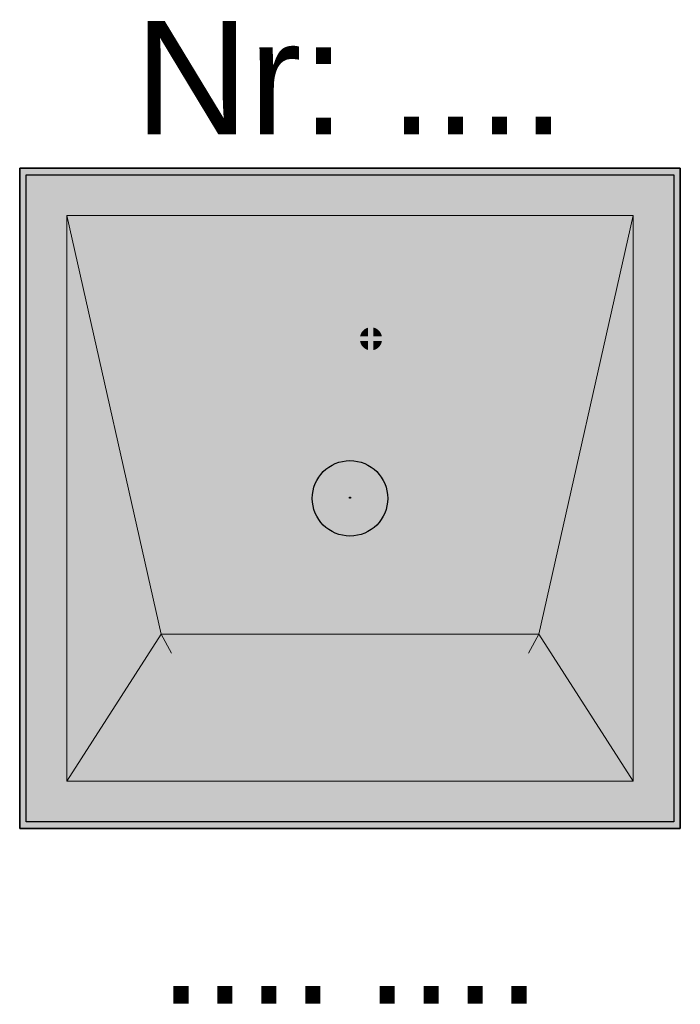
# Model space of a CAD drawing. Header units: millimetres. Extents: x -20879 to 80472, y -12121 to 39016.
# Tile 49 of 63: x 36234 to 36934, y 26883 to 27927. Entities that reach past the tile are written whole.
import ezdxf
from ezdxf.enums import TextEntityAlignment as Align

# ---------------------------------------------------------------- set-up
doc = ezdxf.new("R2010")
doc.units = ezdxf.units.MM
for name, color, linetype in [('DVD-VB-V_TEXT', 7, 'Continuous'), ('FL6411--_NV', 7, 'Continuous'), ('RVB-VB-NV_Tekst', 7, 'Continuous')]:
    doc.layers.add(name, color=color, linetype=linetype)
doc.layers.add('RVB-VB-V_Aanwijslijn', color=7, linetype='Continuous', true_color=0xff0001)
doc.styles.add('DVD_ALG 1.8mm_RE', font='arial.ttf', dxfattribs={"height": 1.8})

# ---------------------------------------------------------------- blocks, each defined once
blk = doc.blocks.new('RVB_AS_001_Icon')
at = {"layer": 'FL6411--_NV', "true_color": 0x2e3032}
h = blk.add_hatch(color=250, dxfattribs=at)
h.dxf.hatch_style = 1
h.paths.add_polyline_path([(-3.5, 3.5), (-3.5, -3.5), (3.5, -3.5), (3.5, 3.5)])
h.paths.add_polyline_path([(3.430699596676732, 3.430699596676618), (3.430699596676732, -3.430699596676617), (-3.430699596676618, -3.430699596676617), (-3.430699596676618, 3.430699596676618)], flags=16)
at = {"layer": 'FL6411--_NV', "true_color": 0xf4f8f4}
h = blk.add_hatch(color=7, dxfattribs=at)
h.dxf.hatch_style = 1
h.paths.add_polyline_path([(-3.430699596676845, -3.430699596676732), (3.430699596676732, -3.430699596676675), (3.430699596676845, 3.430699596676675), (-3.430699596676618, 3.430699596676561)])
at = {"layer": 'FL6411--_NV', "true_color": 0xe3e3e3}
h = blk.add_hatch(color=254, dxfattribs=at)
h.dxf.hatch_style = 1
h.paths.add_polyline_path([(3, 3), (-3, 3), (-2, -1.440438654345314), (2, -1.440438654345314)])
h.paths.add_polyline_path([(-1.879211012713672, 0.2990290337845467), (-2.374876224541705, 2.5), (2.374876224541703, 2.5), (1.87921101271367, 0.2990290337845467)], flags=16)
h = blk.add_hatch(color=254, dxfattribs=at)
h.dxf.hatch_style = 1
h.paths.add_polyline_path([(-3, 3), (-3, -3), (-2, -1.440438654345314)])
h = blk.add_hatch(color=254, dxfattribs=at)
h.dxf.hatch_style = 1
h.paths.add_polyline_path([(3, 3), (2, -1.440438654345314), (3, -3)])
at = {"layer": 'FL6411--_NV', "true_color": 0xf9f8af}
h = blk.add_hatch(color=51, dxfattribs=at)
h.dxf.hatch_style = 1
h.paths.add_polyline_path([(1.890657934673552, -1.640438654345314), (-1.890657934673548, -1.640438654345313), (-2.762416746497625, -2.999999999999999), (2.762416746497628, -3)])
at = {"layer": 'Defpoints'}
blk.add_lwpolyline([(-3.5, -3.5), (3.5, -3.5), (3.5, 3.5), (-3.5, 3.5)], close=True, dxfattribs=at)
at = {"layer": 'FL6411--_NV', "color": 250, "true_color": 0x2e3032}
blk.add_lwpolyline([(3.5, -3.5), (-3.5, -3.5), (-3.5, 3.5), (3.5, 3.5)], close=True, dxfattribs=at)
at = {"layer": 'FL6411--_NV', "color": 18, "true_color": 0x000000}
blk.add_lwpolyline([(3.430699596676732, -3.430699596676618), (-3.430699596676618, -3.430699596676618), (-3.430699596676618, 3.430699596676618), (3.430699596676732, 3.430699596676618)], close=True, dxfattribs=at)
at = {"layer": 'FL6411--_NV', "lineweight": 18}
blk.add_lwpolyline([(-3, 3), (3, 3), (3, -3), (-3, -3)], close=True, dxfattribs=at)
for points in [[(-3, 3), (-2, -1.440438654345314), (-1.890657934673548, -1.640438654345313)], [(3, 3), (2, -1.440438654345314), (1.890657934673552, -1.640438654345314)], [(-3, -3), (-2, -1.440438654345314), (2, -1.440438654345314), (3, -3)]]:
    blk.add_lwpolyline(points, dxfattribs=at)
blk = doc.blocks.new('*U1200')
at = {"layer": 'FL6411--_NV', "true_color": 0xbd3632}
h = blk.add_hatch(color=15, dxfattribs=at)
h.dxf.hatch_style = 1
h.paths.add_polyline_path([(2.374876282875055, 2.500000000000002), (-2.374876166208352, 2.500000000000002), (-1.879210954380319, 0.2990290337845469), (1.879211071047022, 0.2990290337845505)])
h.paths.add_polyline_path([(-0.9019872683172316, 2.287784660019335), (-0.8599034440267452, 2.329077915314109), (-0.7975602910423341, 2.329077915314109), (-0.7975602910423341, 1.052221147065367), (-0.8645749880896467, 1.052221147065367), (-0.9019872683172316, 1.099743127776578)], flags=16)
h.paths.add_polyline_path([(-0.7065303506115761, 2.268332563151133), (-0.7156050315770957, 2.268332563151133, 0.4143080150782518), (-0.7613692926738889, 2.222553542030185), (-0.7609305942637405, 0.8621332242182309), (-0.6588364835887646, 0.8621332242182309), (-0.6607661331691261, 2.222633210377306, 0.4137981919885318)], flags=16)
h.paths.add_polyline_path([(-0.7614855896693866, 0.7845017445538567, -0.1307766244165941), (-0.7562590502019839, 0.7865580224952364), (-0.6672570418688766, 0.7865497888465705, -0.06426007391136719), (-0.659366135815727, 0.7855306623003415), (-0.6845648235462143, 0.6587972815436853), (-0.7414621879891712, 0.6595783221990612), (-0.7601559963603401, 0.7779975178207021, -0.2325100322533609)], flags=16)
h.paths.add_polyline_path([(-0.6204374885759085, 2.222568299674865, -0.4142135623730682), (-0.5746732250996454, 2.268332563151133), (-0.5655985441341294, 2.268332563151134, -0.4142135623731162), (-0.5198342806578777, 2.222568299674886), (-0.5198342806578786, 1.157193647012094, -0.4142135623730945), (-0.5655985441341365, 1.111429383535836), (-0.5746732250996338, 1.111429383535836, -0.4142135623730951), (-0.6204374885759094, 1.157193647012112)], flags=16)
h.paths.add_polyline_path([(-0.4790405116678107, 2.222568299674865, -0.4142135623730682), (-0.4332762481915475, 2.268332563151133), (-0.4242015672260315, 2.268332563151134, -0.4142135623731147), (-0.3784373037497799, 2.222568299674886), (-0.3784373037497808, 1.157193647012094, -0.4142135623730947), (-0.4242015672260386, 1.111429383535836), (-0.433276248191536, 1.111429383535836, -0.4142135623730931), (-0.4790405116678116, 1.157193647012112)], flags=16)
h.paths.add_polyline_path([(-0.3378988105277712, 2.222568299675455, -0.4142135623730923), (-0.2921345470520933, 2.268332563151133), (-0.2830598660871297, 2.268332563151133, -0.4142135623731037), (-0.2372956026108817, 2.222568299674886), (-0.2372956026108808, 1.157193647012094, -0.4142135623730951), (-0.2830598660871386, 1.111429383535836), (-0.2921345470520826, 1.111429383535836, -0.4142135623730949), (-0.3378988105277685, 1.157193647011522)], flags=16)
h.paths.add_polyline_path([(-0.1980196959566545, 2.222568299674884, -0.4142135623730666), (-0.15225543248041, 2.268332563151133), (-0.1431807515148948, 2.268332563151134, -0.4142135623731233), (-0.09741648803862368, 2.222568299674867), (-0.09741648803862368, 1.157193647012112, -0.4142135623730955), (-0.1431807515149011, 1.111429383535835), (-0.1522554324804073, 1.111429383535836, -0.4142135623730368), (-0.1980196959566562, 1.157193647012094)], flags=16)
h.paths.add_polyline_path([(-0.06267450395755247, 2.329852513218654), (-0.0003313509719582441, 2.329852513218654), (0.04175247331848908, 2.288559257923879), (0.04175247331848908, 1.715963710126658), (0.07605837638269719, 1.715963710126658, -11.93586931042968), (0.0779152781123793, 1.666884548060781), (0.04175247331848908, 1.666884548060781), (0.04175247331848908, 1.100517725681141), (0.004340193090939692, 1.052995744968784), (-0.06267450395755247, 1.052995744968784)], flags=16)
h.paths.add_polyline_path([(0.106873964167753, 1.666884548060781), (0.1898284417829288, 1.666884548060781), (0.1898284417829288, 1.573452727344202, -0.2890483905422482)], flags=0)
h.paths.add_polyline_path([(0.106873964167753, 1.715963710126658, -0.2890483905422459), (0.1898284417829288, 1.809395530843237), (0.1898284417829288, 1.715963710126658)], flags=0)
h.paths.add_polyline_path([(0.1982610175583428, 1.125221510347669, -0.1409467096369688), (0.363181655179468, 1.180432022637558, -0.1866777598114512), (0.5732643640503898, 1.077008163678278, 0.06239955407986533), (0.6918966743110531, 0.9650215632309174, 0.067341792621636), (0.9019713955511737, 0.8818064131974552, -0.194047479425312), (0.7113545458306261, 0.8106525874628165, -0.1846827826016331), (0.4962236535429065, 0.8891949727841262, 0.009480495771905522), (0.3398657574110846, 1.06300584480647, 0.112266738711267)], flags=16)
h.paths.add_polyline_path([(0.2459348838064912, 1.571216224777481), (0.2459348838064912, 1.666884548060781), (0.3379449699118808, 1.666884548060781, -0.3107609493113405)], flags=0)
h.paths.add_polyline_path([(0.2459348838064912, 1.715963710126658), (0.2459348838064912, 1.811632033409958, -0.3107609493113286), (0.3379449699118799, 1.715963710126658)], flags=0)
h.paths.add_polyline_path([(0.3772079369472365, 0.8786992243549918, 0.1216188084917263), (0.5129617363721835, 0.7818771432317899, 0.05371086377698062), (0.6744037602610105, 0.7371663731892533, 0.09186446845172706), (0.789345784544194, 0.7395067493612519, 0.003575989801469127), (0.9019713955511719, 0.7635974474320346), (0.9019713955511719, 0.5272034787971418), (0.769320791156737, 0.5279782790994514, -0.09384713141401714), (0.5942558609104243, 0.5621893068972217, -0.114209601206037), (0.4857518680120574, 0.6376324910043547, -0.07084371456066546), (0.4295149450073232, 0.7208396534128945, -0.06656186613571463)], flags=16)
h.paths.add_polyline_path([(0.3772079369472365, 1.600757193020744, 0.07240769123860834), (0.568200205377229, 1.387679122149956, 0.1267654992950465), (0.8712270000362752, 1.243813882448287), (0.9019713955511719, 1.243422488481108), (0.9019713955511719, 0.9992325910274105, -0.1218419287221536), (0.5611950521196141, 1.163713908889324, -0.0922219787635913), (0.4135676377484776, 1.374463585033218, -0.1347140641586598)], flags=16)
h.paths.add_polyline_path([(0.316517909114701, 1.960040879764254, -0.111667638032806), (0.4122177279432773, 1.956150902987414, -0.1509486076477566), (0.5689750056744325, 1.826663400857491, 0.01565862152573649), (0.689176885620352, 1.579178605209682, 0.1651040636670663), (0.9019713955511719, 1.372127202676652, -0.1993227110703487), (0.6767441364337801, 1.3900115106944, -0.1727556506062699), (0.4782665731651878, 1.614866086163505, -0.04189434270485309), (0.404437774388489, 1.855834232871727, 0.136872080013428)], flags=16)
h.paths.add_polyline_path([(0.6483321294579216, 1.84028231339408, -0.090327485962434), (0.6689641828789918, 2.075126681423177, 0.06095395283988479), (0.7638652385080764, 1.851560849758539, 0.1875304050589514), (0.9019713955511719, 1.728295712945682), (0.9019713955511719, 1.482556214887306, -0.08319406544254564), (0.72379528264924, 1.652672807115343, -0.1381231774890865)], flags=16)
at = {"layer": 'FL6411--_NV', "true_color": 0xf4f8f4}
h = blk.add_hatch(color=7, dxfattribs=at)
h.dxf.hatch_style = 1
h.paths.add_polyline_path([(-0.7975602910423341, 2.329077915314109), (-0.8599034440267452, 2.329077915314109), (-0.9019872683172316, 2.287784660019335), (-0.9019872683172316, 1.099743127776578), (-0.8645749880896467, 1.052221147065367), (-0.7975602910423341, 1.052221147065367)])
h.paths.add_polyline_path([(-0.6607661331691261, 2.222633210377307, 0.4137981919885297), (-0.7065303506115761, 2.268332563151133), (-0.7156050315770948, 2.268332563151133, 0.4143080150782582), (-0.7613692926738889, 2.222553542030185), (-0.7609305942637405, 0.8621332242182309), (-0.6588364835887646, 0.8621332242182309)])
h.paths.add_polyline_path([(-0.5198342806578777, 2.222568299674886, 0.4142135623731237), (-0.5655985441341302, 2.268332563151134), (-0.5746732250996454, 2.268332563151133, 0.4142135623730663), (-0.6204374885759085, 2.222568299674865), (-0.6204374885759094, 1.157193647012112, 0.4142135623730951), (-0.5746732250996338, 1.111429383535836), (-0.5655985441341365, 1.111429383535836, 0.4142135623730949), (-0.5198342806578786, 1.157193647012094)])
h.paths.add_polyline_path([(-0.3784373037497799, 2.222568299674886, 0.4142135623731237), (-0.4242015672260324, 2.268332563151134), (-0.4332762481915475, 2.268332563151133, 0.4142135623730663), (-0.4790405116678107, 2.222568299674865), (-0.4790405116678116, 1.157193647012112, 0.4142135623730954), (-0.433276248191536, 1.111429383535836), (-0.4242015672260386, 1.111429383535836, 0.4142135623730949), (-0.3784373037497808, 1.157193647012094)])
h.paths.add_polyline_path([(-0.2372956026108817, 2.222568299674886, 0.4142135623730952), (-0.2830598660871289, 2.268332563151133), (-0.2921345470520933, 2.268332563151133, 0.4142135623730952), (-0.3378988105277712, 2.222568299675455), (-0.3378988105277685, 1.157193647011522, 0.4142135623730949), (-0.2921345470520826, 1.111429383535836), (-0.2830598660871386, 1.111429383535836, 0.4142135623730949), (-0.2372956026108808, 1.157193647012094)])
h.paths.add_polyline_path([(-0.09741648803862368, 2.222568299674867, 0.4142135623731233), (-0.1431807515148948, 2.268332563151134), (-0.15225543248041, 2.268332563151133, 0.4142135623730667), (-0.1980196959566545, 2.222568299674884), (-0.1980196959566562, 1.157193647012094, 0.4142135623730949), (-0.1522554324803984, 1.111429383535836), (-0.1431807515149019, 1.111429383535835, 0.4142135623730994), (-0.09741648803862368, 1.157193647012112)])
h.paths.add_polyline_path([(0.04175247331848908, 2.288559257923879), (-0.0003313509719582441, 2.329852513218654), (-0.06267450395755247, 2.329852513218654), (-0.06267450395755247, 1.052995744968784), (0.004340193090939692, 1.052995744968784), (0.04175247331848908, 1.100517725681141), (0.04175247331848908, 1.666884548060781), (0.0779152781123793, 1.666884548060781, 11.93586931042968), (0.07605837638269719, 1.715963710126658), (0.04175247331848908, 1.715963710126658)])
h.paths.add_polyline_path([(0.1898284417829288, 1.809395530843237), (0.1898284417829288, 1.715963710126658), (0.106873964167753, 1.715963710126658, -0.2890483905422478)], flags=16)
h.paths.add_polyline_path([(0.1068739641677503, 1.666884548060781), (0.1898284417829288, 1.666884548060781), (0.1898284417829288, 1.573452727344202, -0.2890483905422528)], flags=16)
h.paths.add_polyline_path([(0.2459348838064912, 1.811632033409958, -0.3107609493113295), (0.3379449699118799, 1.715963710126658), (0.2459348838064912, 1.715963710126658)], flags=16)
h.paths.add_polyline_path([(0.2459348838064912, 1.666884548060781), (0.3379449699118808, 1.666884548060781, -0.3107609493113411), (0.2459348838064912, 1.571216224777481)], flags=16)
h.paths.add_polyline_path([(0.7638652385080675, 1.851560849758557, -0.06095395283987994), (0.6689641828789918, 2.075126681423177, 0.09032748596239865), (0.6483321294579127, 1.840282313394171, 0.1381231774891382), (0.7237952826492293, 1.652672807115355, 0.08319406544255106), (0.9019713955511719, 1.482556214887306), (0.9019713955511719, 1.728295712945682, -0.1875304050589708)])
h.paths.add_polyline_path([(0.568200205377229, 1.387679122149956, -0.07240769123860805), (0.3772079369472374, 1.600757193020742, 0.1347140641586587), (0.4135676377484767, 1.374463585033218, 0.09222197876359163), (0.561195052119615, 1.163713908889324, 0.1218419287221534), (0.9019713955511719, 0.9992325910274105), (0.9019713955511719, 1.243422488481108), (0.8712270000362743, 1.243813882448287, -0.126765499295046)])
h.paths.add_polyline_path([(0.5732643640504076, 1.077008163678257, 0.1866777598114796), (0.3631816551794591, 1.180432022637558, 0.1409467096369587), (0.1982610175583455, 1.125221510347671, -0.1122667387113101), (0.339865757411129, 1.06300584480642, -0.009480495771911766), (0.4962236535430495, 0.8891949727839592, 0.1846827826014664), (0.7113545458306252, 0.8106525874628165, 0.1940474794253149), (0.9019713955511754, 0.8818064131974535, -0.06734179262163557), (0.6918966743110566, 0.9650215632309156, -0.06239955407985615)])
h.paths.add_polyline_path([(0.9019713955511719, 0.7635974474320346, -0.003575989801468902), (0.7893457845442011, 0.7395067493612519, -0.09186446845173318), (0.6744037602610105, 0.737166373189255, -0.05371086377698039), (0.5129617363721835, 0.7818771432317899, -0.1216188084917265), (0.3772079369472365, 0.8786992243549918, 0.066561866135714), (0.4295149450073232, 0.7208396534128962, 0.07084371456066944), (0.4857518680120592, 0.6376324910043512, 0.1142096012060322), (0.5942558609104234, 0.5621893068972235, 0.09384713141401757), (0.7693207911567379, 0.5279782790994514), (0.9019713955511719, 0.5272034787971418)])
h.paths.add_polyline_path([(-0.660400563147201, 0.7857834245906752, -0.2148692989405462), (-0.6598176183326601, 0.7832599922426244), (-0.6845648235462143, 0.6587972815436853), (-0.7414621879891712, 0.6595783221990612), (-0.7601559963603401, 0.7779975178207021, -0.2325100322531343), (-0.7614855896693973, 0.7845017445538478, -0.1307766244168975), (-0.7562590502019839, 0.7865580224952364), (-0.6672570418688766, 0.7865497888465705, -0.05566384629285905)])
h = blk.add_hatch(color=7, dxfattribs=at)
h.dxf.hatch_style = 1
h.paths.add_polyline_path([(0.7638652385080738, 1.851560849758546, -0.06095395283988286), (0.6689641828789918, 2.075126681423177, 0.09032748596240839), (0.6483321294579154, 1.840282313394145, 0.1381231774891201), (0.7237952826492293, 1.652672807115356, 0.0831940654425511), (0.9019713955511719, 1.482556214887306), (0.9019713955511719, 1.728295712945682, -0.1875304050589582)])
h = blk.add_hatch(color=7, dxfattribs=at)
h.dxf.hatch_style = 1
edge = h.paths.add_edge_path()
edge.add_arc((4.579361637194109, 3.621551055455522), 4.393725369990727, 204.1113682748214, 207.6997667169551)
edge.add_arc((1.100544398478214, 1.789082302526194), 0.4618255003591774, 207.0333261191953, 244.5340836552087)
edge.add_arc((0.8108979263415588, 1.652336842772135), 0.2946384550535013, 242.9146910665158, 288.0051484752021, ccw=False)
edge.add_arc((0.89318458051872, 1.781091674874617), 0.4469789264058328, 202.0620191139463, 241.0379872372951, ccw=False)
edge.add_arc((1.876779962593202, 2.175142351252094), 1.506568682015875, 192.23629709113, 201.9003572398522, ccw=False)
edge.add_arc((0.1737077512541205, 1.750358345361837), 0.2536956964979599, 24.56702867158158, 55.74208438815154)
edge.add_arc((0.3557675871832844, 1.746516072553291), 0.217102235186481, 74.92896497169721, 100.41571537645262, ccw=False)
edge.add_arc((0.2810265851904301, 1.637702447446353), 0.3444133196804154, 33.27416509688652, 67.60981878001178, ccw=False)
at = {"layer": 'FL6411--_NV', "true_color": 0xbd3632}
h = blk.add_hatch(color=15, dxfattribs=at)
h.dxf.hatch_style = 1
h.paths.add_polyline_path([(0.1898284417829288, 1.809395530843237, 0.2890483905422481), (0.106873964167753, 1.715963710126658), (0.1898284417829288, 1.715963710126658)])
h = blk.add_hatch(color=15, dxfattribs=at)
h.dxf.hatch_style = 1
h.paths.add_polyline_path([(0.2459348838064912, 1.811632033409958), (0.2459348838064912, 1.715963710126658), (0.3379449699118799, 1.715963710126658, 0.3107609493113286)])
h = blk.add_hatch(color=15, dxfattribs=at)
h.dxf.hatch_style = 1
h.paths.add_polyline_path([(0.1898284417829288, 1.666884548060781), (0.106873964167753, 1.666884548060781, 0.2890483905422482), (0.1898284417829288, 1.573452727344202)])
h = blk.add_hatch(color=15, dxfattribs=at)
h.dxf.hatch_style = 1
h.paths.add_polyline_path([(0.3379449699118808, 1.666884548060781), (0.2459348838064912, 1.666884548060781), (0.2459348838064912, 1.571216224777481, 0.310760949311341)])
at = {"layer": 'RVB-VB-V_Aanwijslijn'}
h = blk.add_hatch(color=256, dxfattribs=at)
h.dxf.hatch_style = 1
edge = h.paths.add_edge_path()
edge.add_arc((0, 0), 0.4, 0, 360)
at = {"layer": 'Defpoints'}
for points in [[(-0.01081208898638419, 0.007751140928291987), (0.01081208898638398, 0.007751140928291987)], [(-1.110223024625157e-16, 0.01657545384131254), (-1.040834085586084e-16, 0.007751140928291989)]]:
    blk.add_lwpolyline(points, dxfattribs=at)
at = {"layer": 'RVB-VB-V_Aanwijslijn'}
blk.add_line((0, 0.01033485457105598), (0, 0), dxfattribs=at)
blk.add_circle((0, 0), 0.4, dxfattribs=at)
blk.add_blockref('RVB_AS_001_Icon', (5.833335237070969e-08, 0))
at = {"layer": 'DVD-VB-V_TEXT', "lineweight": 5, "style": 'DVD_ALG 1.8mm_RE', "flags": 1}
blk.add_attdef('$RUIMTECODE', (8.120812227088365, 5.039125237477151), '', height=1.4, dxfattribs=at)
at = {"layer": 'RVB-VB-NV_Tekst', "color": 15, "lineweight": 5, "true_color": 0xbd3632, "style": 'DVD_ALG 1.8mm_RE'}
blk.add_attdef('$ARMATUURNR', text='', height=1.2, dxfattribs=at).set_placement((5.833335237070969e-08, 3.5), align=Align.BOTTOM_CENTER)
at = {"layer": 'RVB-VB-NV_Tekst', "color": 116, "lineweight": 5, "true_color": 0x008542, "style": 'DVD_ALG 1.8mm_RE'}
blk.add_attdef('$KAST', text='', height=1.2, dxfattribs=at).set_placement((-0.1610858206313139, -5.718124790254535), align=Align.BOTTOM_RIGHT)
blk.add_attdef('$GROEP', text='', height=1.2, dxfattribs=at).set_placement((0.1610870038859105, -5.718124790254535), align=Align.BOTTOM_LEFT)

msp = doc.modelspace()

# ---------------------------------------------------------------- block references
at = {"lineweight": 0, "xscale": 100, "yscale": 100, "zscale": 100}
msp.add_blockref('*U1200', (36584.31988658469, 27419.31831786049), dxfattribs=at).add_auto_attribs({'$ARMATUURNR': 'Nr: ....', '$KAST': '....', '$GROEP': '....'})

doc.saveas('drawing.dxf')
